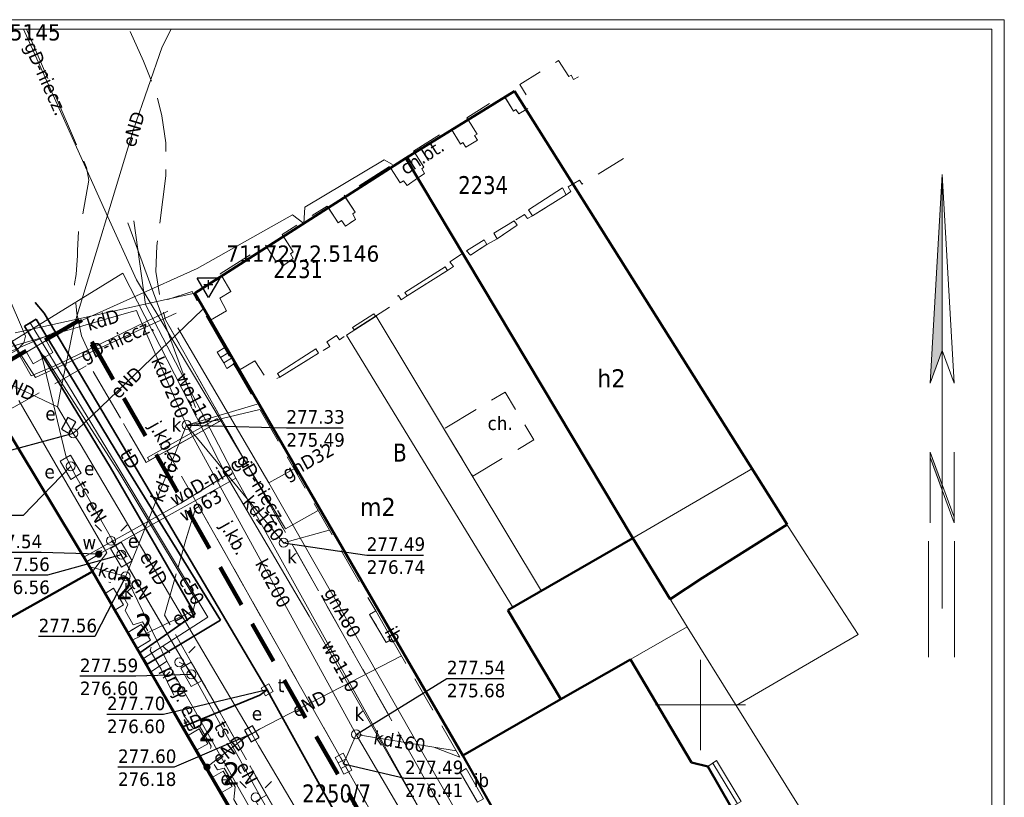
# Model space of a CAD drawing. Header units: metres. Extents: x 7555073 to 7555217, y 5506384 to 5506588.
# Tile 32 of 32: x 7555162 to 7555217, y 5506545 to 5506588. Entities that reach past the tile are written whole.
import ezdxf
from ezdxf.enums import TextEntityAlignment as Align

# ---------------------------------------------------------------- set-up
doc = ezdxf.new("R2010")
doc.units = ezdxf.units.M
doc.header["$LTSCALE"] = 2
doc.header["$MEASUREMENT"] = 0
for name, pattern in [('1.0_0.5', [1.5, 1, -0.5]), ('1.5_0.5', [2, 1.5, -0.5]), ('219-500', [0]), ('4', [1.8, 1.2, -0.6])]:
    doc.linetypes.add(name, pattern=pattern)
doc.layers.get('0').update_dxf_attribs({"color": 2, "linetype": 'CONTINUOUS', "lineweight": 5})
for name, color, linetype in [('210-oznaczenie konturu użytku gruntowego', 7, 'CONTINUOUS'), ('211-numer działki ewidencyjnej', 7, 'CONTINUOUS'), ('218-kontur użytku gruntowego', 7, 'CONTINUOUS'), ('219-działka ewidencyjna', 7, 'CONTINUOUS'), ('310-podpora', 7, 'CONTINUOUS'), ('312-budynek ewidencyjny', 7, 'CONTINUOUS'), ('312-oznaczenie budynku ewidencyjnego-Atr117', 7, 'CONTINUOUS'), ('320-blok - kondygnacja nadziemna', 7, 'CONTINUOUS'), ('352-schody', 7, 'CONTINUOUS'), ('chodnik', 7, 'CONTINUOUS'), ('chodnik-Atr17', 7, 'CONTINUOUS'), ('elektroenergetyczne urządzenie techniczne', 7, 'CONTINUOUS'), ('elektroenergetyczne urządzenie techniczne-Atr17', 7, 'CONTINUOUS'), ('inna budowla', 7, 'CONTINUOUS'), ('inna budowla-Atr17', 7, 'CONTINUOUS'), ('inny rodzaj bloku', 7, 'CONTINUOUS'), ('inny rodzaj bloku-Atr25', 7, 'CONTINUOUS'), ('jezdnia', 7, 'CONTINUOUS'), ('jezdnia-Atr17', 7, 'CONTINUOUS'), ('komora podziemna', 7, 'CONTINUOUS'), ('kratka ściekowa', 7, 'CONTINUOUS'), ('latarnia', 7, 'CONTINUOUS'), ('Obszar opracowania', 7, 'CONTINUOUS'), ('obszar utwardzony', 7, 'CONTINUOUS'), ('obudowa ochronna przewodu', 7, 'CONTINUOUS'), ('Prezentacja użytków', 7, 'CONTINUOUS'), ('przewód ciepłowniczy', 7, 'CONTINUOUS'), ('przewód ciepłowniczy-Atr1', 7, 'CONTINUOUS'), ('przewód elektroenergetyczny podziemny', 7, 'CONTINUOUS'), ('przewód elektroenergetyczny podziemny - ob. projektowany', 7, 'CONTINUOUS'), ('przewód elektroenergetyczny podziemny - ob. projektowany-Atr1', 7, 'CONTINUOUS'), ('przewód elektroenergetyczny podziemny-Atr1', 7, 'CONTINUOUS'), ('przewód gazowy', 7, 'CONTINUOUS'), ('przewód gazowy-Atr1', 7, 'CONTINUOUS'), ('przewód kanalizacyjny', 7, 'CONTINUOUS'), ('przewód kanalizacyjny-Atr1', 7, 'CONTINUOUS'), ('przewód telekomunikacyjny podziemny', 7, 'CONTINUOUS'), ('przewód telekomunikacyjny podziemny-Atr1', 7, 'CONTINUOUS'), ('przewód wodociągowy', 7, 'CONTINUOUS'), ('przewód wodociągowy-Atr1', 7, 'CONTINUOUS'), ('Ramki i opis wydruku', 7, 'CONTINUOUS'), ('rzedna', 7, 'CONTINUOUS'), ('rzedna-Atr2', 7, 'CONTINUOUS'), ('rzedna-Atr3', 7, 'CONTINUOUS'), ('Szczegółowa osnowa geodezyjna wysokościowa', 7, 'CONTINUOUS'), ('Szczegółowa osnowa geodezyjna wysokościowa-Atr103', 7, 'CONTINUOUS'), ('Wstawianie ramki sekcyjnej z opisem', 7, 'CONTINUOUS'), ('właz do komory lub kanału - kwadratowy', 7, 'CONTINUOUS'), ('właz do komory lub kanału - kwadratowy-Atr17', 7, 'CONTINUOUS'), ('właz do komory lub kanału - okrągły', 7, 'CONTINUOUS'), ('właz do komory lub kanału - okrągły-Atr17', 7, 'CONTINUOUS'), ('właz do komory lub kanału - prostokątny', 7, 'CONTINUOUS'), ('właz do komory lub kanału - prostokątny-Atr17', 7, 'CONTINUOUS'), ('zasuwa lub zawór', 7, 'CONTINUOUS'), ('zasuwa lub zawór-Atr17', 7, 'CONTINUOUS'), ('Znak północy', 7, 'CONTINUOUS')]:
    doc.layers.add(name, color=color, linetype=linetype)
doc.styles.get("Standard").update_dxf_attribs({"font": 'verdana.ttf', "width": 0.75})

# ---------------------------------------------------------------- blocks, each defined once
blk = doc.blocks.new('SM01')
at = {"color": 0, "linetype": 'Continuous', "lineweight": 13}
for p, q in [((-0.53, 0.531), (-0.883, 0.884)), ((0.531, 0.531), (0.884, 0.884)), ((-0.53, -0.53), (-0.883, -0.883)), ((0.531, -0.53), (0.884, -0.883))]:
    blk.add_line(p, q, dxfattribs=at)
blk.add_circle((0, 0), 0.25, dxfattribs=at)
blk = doc.blocks.new('PW01')
at = {"linetype": 'Continuous', "lineweight": 13}
h = blk.add_hatch(color=0, dxfattribs=at)
edge = h.paths.add_edge_path()
edge.add_arc((0, 0), 0.045, 0, 360)
blk = doc.blocks.new('US05')
at = {"color": 0, "linetype": 'Continuous', "lineweight": 13}
for p, q in [((-0.525, -0.25), (-0.525, 0.25)), ((-0.525, 0.25), (-0.175, 0.25)), ((-0.175, -0.25), (-0.175, 0.25)), ((-0.175, 0.25), (0.175, 0.25)), ((0.175, -0.25), (0.175, 0.25)), ((0.175, 0.25), (0.525, 0.25)), ((0.525, -0.25), (0.525, 0.25)), ((-0.525, -0.25), (-0.175, -0.25)), ((-0.175, -0.25), (0.175, -0.25)), ((0.175, -0.25), (0.525, -0.25))]:
    blk.add_line(p, q, dxfattribs=at)
blk = doc.blocks.new('US22')
at = {"color": 0, "linetype": 'Continuous', "lineweight": 13}
blk.add_circle((0, 0), 0.25, dxfattribs=at)
blk = doc.blocks.new('SUPWP')
at = {"color": 0, "linetype": 'Continuous'}
blk.add_lwpolyline([(-0.375, -0.25), (0.375, -0.25), (0.375, 0.25), (-0.375, 0.25)], close=True, dxfattribs=at)
blk = doc.blocks.new('US22A')
at = {"color": 0, "linetype": 'Continuous', "lineweight": 0}
blk.add_lwpolyline([(-0.25, -0.25), (0.25, -0.25), (0.25, 0.25), (-0.25, 0.25)], close=True, dxfattribs=at)
blk = doc.blocks.new('US25')
at = {"linetype": 'Continuous', "lineweight": 0}
h = blk.add_hatch(color=0, dxfattribs=at)
edge = h.paths.add_edge_path()
edge.add_arc((0, 0), 0.2, 0, 360)
blk = doc.blocks.new('OSSH')
at = {"color": 0}
for p, q in [((0, -0.721), (-0.624, 0.362)), ((0.626, 0.362), (-0.624, 0.362)), ((-0.25, 0), (0.25, 0)), ((0.626, 0.362), (0, -0.721)), ((0, -0.25), (0, 0.25))]:
    blk.add_line(p, q, dxfattribs=at)
blk = doc.blocks.new('W_POL')
at = {"color": 0, "linetype": 'Continuous', "lineweight": 0}
for p, q in [((0, 13.393), (-0.67, 1.818)), ((0, 13.393), (0, -3.92)), ((0, 13.393), (0.668, 1.818)), ((-0.67, 1.818), (0, 3.636)), ((0.668, 1.818), (0, 3.636)), ((-0.67, -2.007), (-0.67, -5.929)), ((-0.67, -2.007), (0.669, -5.621)), ((0.669, -2.007), (0.669, -5.929)), ((-0.67, -2.314), (0.67, -5.929)), ((0, -3.92), (0, -4.59)), ((0, -4.59), (0, -10.676)), ((-0.755, -6.94), (-0.755, -13.393)), ((0.671, -6.94), (0.671, -13.393))]:
    blk.add_line(p, q, dxfattribs=at)
at = {"color": 0, "linetype": 'Continuous', "lineweight": 0, "extrusion": (0, 0, -1)}
for points in [[(0, 13.393), (0, 3.636), (0.67, 1.818)], [(0, -3.814), (0, -4.122), (0.67, -2.007), (0.67, -2.314)]]:
    blk.add_solid(points, dxfattribs=at)

msp = doc.modelspace()

# ---------------------------------------------------------------- linework, layer by layer
at = {"layer": '218-kontur użytku gruntowego', "color": 7, "linetype": 'Continuous', "lineweight": 18, "flags": 128}
for points in [[(7555189.68, 5506584.06), (7555183.63, 5506580.34)], [(7555202.88, 5506563.13), (7555189.68, 5506584.06)], [(7555183.63, 5506580.34), (7555171.93, 5506572.85)], [(7555171.93, 5506572.85), (7555161.96, 5506570.65)], [(7555171.93, 5506572.85), (7555174.45, 5506568.51)], [(7555174.45, 5506568.51), (7555171.93, 5506572.85)], [(7555174.45, 5506568.51), (7555186.8, 5506547.19)], [(7555186.8, 5506547.19), (7555174.45, 5506568.51)], [(7555167.04, 5506558.45), (7555162.16, 5506566.9)], [(7555162.16, 5506566.9), (7555167.04, 5506558.45)], [(7555196.24, 5506559.25), (7555202.88, 5506563.13)], [(7555199.26, 5506554.34), (7555196.24, 5506559.25)], [(7555166.25, 5506557.4), (7555167.04, 5506558.45)], [(7555167.04, 5506558.45), (7555166.25, 5506557.4)], [(7555166.25, 5506557.4), (7555149.49, 5506548.02)], [(7555149.49, 5506548.02), (7555166.25, 5506557.4)], [(7555181.82, 5506530.8), (7555166.25, 5506557.4)], [(7555166.25, 5506557.4), (7555181.82, 5506530.8)], [(7555201.97, 5506549.98), (7555199.26, 5506554.34)], [(7555210.24, 5506536.7), (7555201.97, 5506549.98)], [(7555186.8, 5506547.19), (7555196.85, 5506529.43)], [(7555196.85, 5506529.43), (7555186.8, 5506547.19)]]:
    msp.add_lwpolyline(points, dxfattribs=at)
at = {"layer": '219-działka ewidencyjna', "color": 7, "linetype": '219-500', "lineweight": 18, "flags": 128}
for points in [[(7555189.68, 5506584.06), (7555183.63, 5506580.34)], [(7555189.68, 5506584.06), (7555202.88, 5506563.13)], [(7555183.63, 5506580.34), (7555171.93, 5506572.85)], [(7555183.63, 5506580.34), (7555196.24, 5506559.25)], [(7555171.93, 5506572.85), (7555161.96, 5506570.65)], [(7555171.93, 5506572.85), (7555174.45, 5506568.51)], [(7555174.45, 5506568.51), (7555186.8, 5506547.19)], [(7555162.16, 5506566.9), (7555167.04, 5506558.45)], [(7555202.88, 5506563.13), (7555203.43, 5506562.12)], [(7555203.43, 5506562.12), (7555205.87, 5506558.35)], [(7555196.24, 5506559.25), (7555199.26, 5506554.34)], [(7555166.25, 5506557.4), (7555167.04, 5506558.45)], [(7555208.75, 5506553.91), (7555205.87, 5506558.35)], [(7555166.25, 5506557.4), (7555149.49, 5506548.02)], [(7555166.25, 5506557.4), (7555181.82, 5506530.8)], [(7555199.26, 5506554.34), (7555186.8, 5506547.19)], [(7555199.26, 5506554.34), (7555201.97, 5506549.98)], [(7555208.75, 5506553.91), (7555201.97, 5506549.98)], [(7555201.97, 5506549.98), (7555210.24, 5506536.7)], [(7555186.8, 5506547.19), (7555196.85, 5506529.43)]]:
    msp.add_lwpolyline(points, dxfattribs=at)
at = {"layer": '310-podpora', "color": 7, "linetype": 'Continuous', "lineweight": 18, "flags": 128}
for points in [[(7555190.32, 5506583.05), (7555189.91, 5506582.8), (7555189.75, 5506583.04), (7555189.62, 5506582.96), (7555189.14, 5506583.73), (7555189.68, 5506584.06)], [(7555186.2, 5506581.92), (7555187.1, 5506582.47), (7555187.59, 5506581.68), (7555187.45, 5506581.61), (7555187.61, 5506581.35), (7555186.97, 5506580.96), (7555186.8, 5506581.21), (7555186.67, 5506581.13)], [(7555184.13, 5506580.65), (7555184.63, 5506579.84), (7555184.53, 5506579.76), (7555184.67, 5506579.5), (7555184.28, 5506579.23), (7555183.63, 5506580.34)], [(7555183.63, 5506580.34), (7555184.29, 5506579.23), (7555183.71, 5506578.83), (7555183.51, 5506579.09), (7555183.33, 5506578.97), (7555182.79, 5506579.8)], [(7555180.27, 5506578.19), (7555180.83, 5506577.34), (7555180.69, 5506577.26), (7555180.84, 5506576.94), (7555180.29, 5506576.58), (7555180.06, 5506576.88), (7555179.88, 5506576.76), (7555179.34, 5506577.59)], [(7555176.84, 5506576), (7555177.39, 5506575.15), (7555177.24, 5506575.04), (7555177.39, 5506574.77), (7555176.8, 5506574.36), (7555176.6, 5506574.69), (7555176.44, 5506574.59), (7555175.92, 5506575.4)], [(7555173.42, 5506573.8), (7555173.93, 5506572.95), (7555173.31, 5506572.57), (7555173.68, 5506571.88), (7555172.8, 5506571.36), (7555171.93, 5506572.85)]]:
    msp.add_lwpolyline(points, close=True, dxfattribs=at)
at = {"layer": '312-budynek ewidencyjny', "color": 7, "linetype": 'Continuous', "lineweight": 50, "flags": 128}
for points in [[(7555183.63, 5506580.34), (7555189.68, 5506584.06)], [(7555189.68, 5506584.06), (7555204.8, 5506560.01)], [(7555171.93, 5506572.85), (7555183.63, 5506580.34)], [(7555196.24, 5506559.25), (7555183.63, 5506580.34)], [(7555183.63, 5506580.34), (7555196.24, 5506559.25)], [(7555174.45, 5506568.51), (7555171.93, 5506572.85)], [(7555159.2, 5506569.08), (7555166.25, 5506557.4)], [(7555186.8, 5506547.19), (7555174.45, 5506568.51)], [(7555204.8, 5506560.01), (7555200.11, 5506557.05)], [(7555196.24, 5506559.25), (7555189.31, 5506555.27)], [(7555198.32, 5506555.87), (7555196.24, 5506559.25)], [(7555152.81, 5506549.88), (7555166.25, 5506557.4)], [(7555166.25, 5506557.4), (7555152.81, 5506549.88)], [(7555166.25, 5506557.4), (7555181.57, 5506530.89)], [(7555200.11, 5506557.05), (7555198.32, 5506555.87)], [(7555189.31, 5506555.27), (7555192.25, 5506550.32)], [(7555192.25, 5506550.32), (7555196.11, 5506552.53)], [(7555196.11, 5506552.53), (7555199.49, 5506546.8)], [(7555192.25, 5506550.32), (7555186.8, 5506547.19)], [(7555186.8, 5506547.19), (7555192.25, 5506550.32)], [(7555196.76, 5506529.58), (7555186.8, 5506547.19)], [(7555199.49, 5506546.8), (7555200.4, 5506546.58)], [(7555200.4, 5506546.58), (7555201.69, 5506544.32)]]:
    msp.add_lwpolyline(points, dxfattribs=at)
at = {"layer": '320-blok - kondygnacja nadziemna', "color": 7, "linetype": 'Continuous', "lineweight": 18, "flags": 128}
msp.add_lwpolyline([(7555189.59, 5506555.4), (7555180.34, 5506570.52), (7555182, 5506571.58), (7555191.17, 5506556.31)], close=True, dxfattribs=at)
at = {"layer": '352-schody', "color": 7, "linetype": 'Continuous', "lineweight": 18, "flags": 128}
for points in [[(7555190.44, 5506577.48), (7555192.34, 5506578.7), (7555192.54, 5506578.31), (7555190.67, 5506577.14)], [(7555190.44, 5506577.48), (7555192.34, 5506578.7), (7555192.54, 5506578.31), (7555190.67, 5506577.14)], [(7555188.52, 5506576.18), (7555189.66, 5506576.86), (7555189.81, 5506576.62), (7555188.7, 5506575.87)], [(7555188.52, 5506576.18), (7555189.66, 5506576.86), (7555189.81, 5506576.62), (7555188.7, 5506575.87)], [(7555187, 5506575.2), (7555187.99, 5506575.82), (7555188.14, 5506575.55), (7555187.22, 5506574.96)], [(7555187, 5506575.2), (7555187.99, 5506575.82), (7555188.14, 5506575.55), (7555187.22, 5506574.96)], [(7555183.59, 5506572.89), (7555185.83, 5506574.32), (7555185.96, 5506574.12), (7555183.71, 5506572.7)], [(7555183.59, 5506572.89), (7555185.83, 5506574.32), (7555185.96, 5506574.12), (7555183.71, 5506572.7)], [(7555180.68, 5506570.95), (7555181.86, 5506571.7), (7555181.95, 5506571.57), (7555180.77, 5506570.81)], [(7555180.68, 5506570.95), (7555181.86, 5506571.7), (7555181.95, 5506571.57), (7555180.77, 5506570.81)], [(7555176.51, 5506568.4), (7555176.64, 5506568.19), (7555178.8, 5506569.52), (7555178.65, 5506569.77)], [(7555176.51, 5506568.4), (7555176.64, 5506568.19), (7555178.8, 5506569.52), (7555178.65, 5506569.77)], [(7555201.69, 5506544.32), (7555202.26, 5506544.64), (7555200.89, 5506546.91), (7555200.4, 5506546.58)], [(7555201.69, 5506544.32), (7555202.26, 5506544.64), (7555200.89, 5506546.91), (7555200.4, 5506546.58)]]:
    msp.add_lwpolyline(points, close=True, dxfattribs=at)
msp.add_lwpolyline([(7555200.676, 5506546.766), (7555202.043, 5506544.518)], dxfattribs=at)
at = {"layer": 'chodnik', "color": 7, "linetype": '1.0_0.5', "lineweight": 18, "flags": 128}
for points in [[(7555193.216, 5506584.867), (7555192.94, 5506584.71), (7555192.81, 5506584.95), (7555192.68, 5506584.87), (7555192.11, 5506585.76), (7555189.96, 5506584.43), (7555190.53, 5506583.55), (7555190.41, 5506583.45), (7555190.56, 5506583.19), (7555189.91, 5506582.8), (7555189.75, 5506583.04), (7555189.62, 5506582.96), (7555189.06, 5506583.86), (7555187.03, 5506582.59), (7555187.59, 5506581.68), (7555187.45, 5506581.61), (7555187.61, 5506581.35), (7555186.97, 5506580.96), (7555186.8, 5506581.21), (7555186.67, 5506581.13), (7555186.13, 5506582.03), (7555184.07, 5506580.74), (7555184.63, 5506579.84), (7555184.53, 5506579.76), (7555184.67, 5506579.5), (7555184.33, 5506579.26), (7555184.28, 5506579.23), (7555183.71, 5506578.83), (7555183.51, 5506579.09), (7555183.33, 5506578.97), (7555182.73, 5506579.89), (7555180.21, 5506578.29)], [(7555180.21, 5506578.29), (7555180.83, 5506577.34), (7555180.69, 5506577.26), (7555180.84, 5506576.94), (7555180.29, 5506576.58), (7555180.06, 5506576.88), (7555179.88, 5506576.76), (7555179.27, 5506577.69), (7555176.77, 5506576.11), (7555177.39, 5506575.15), (7555177.24, 5506575.04), (7555177.39, 5506574.77), (7555176.8, 5506574.36), (7555176.72, 5506574.49), (7555176.6, 5506574.69), (7555176.44, 5506574.59), (7555175.84, 5506575.52), (7555173.34, 5506573.93), (7555173.93, 5506572.95), (7555173.31, 5506572.57), (7555173.68, 5506571.88), (7555172.71, 5506571.31), (7555174.31, 5506568.54), (7555175.26, 5506569.1), (7555176.04, 5506567.88), (7555176.64, 5506568.19), (7555179.42, 5506569.9), (7555179.25, 5506570.16), (7555179.79, 5506570.51), (7555179.95, 5506570.27), (7555180.77, 5506570.81), (7555181.95, 5506571.57), (7555182.8, 5506572.11), (7555182.64, 5506572.36), (7555183.23, 5506572.73), (7555183.38, 5506572.49), (7555183.71, 5506572.7), (7555185.96, 5506574.12), (7555186.28, 5506574.33), (7555186.09, 5506574.59), (7555187, 5506575.2), (7555187.22, 5506574.96), (7555188.14, 5506575.55), (7555188.7, 5506575.87), (7555189.81, 5506576.62), (7555189.66, 5506576.86), (7555190.22, 5506577.22), (7555190.39, 5506577), (7555190.67, 5506577.14), (7555192.54, 5506578.31), (7555192.8, 5506578.49), (7555192.65, 5506578.75), (7555193.28, 5506579.12), (7555193.43, 5506578.91), (7555195.717, 5506580.327)]]:
    msp.add_lwpolyline(points, dxfattribs=at)
for points in [[(7555196.65, 5506529.52), (7555187.95, 5506544.8), (7555187.62, 5506544.61), (7555186.66, 5506546.28), (7555186.99, 5506546.47), (7555186.54, 5506547.27), (7555182.87, 5506553.66), (7555182.54, 5506553.47), (7555181.63, 5506555.03), (7555181.97, 5506555.22), (7555175.05, 5506567.26), (7555174.31, 5506568.54), (7555172.71, 5506571.31), (7555171.77, 5506572.94), (7555170.31, 5506572.47), (7555170.03, 5506572.37), (7555170.3, 5506571.38), (7555173.43, 5506565.82), (7555184.3, 5506546.58), (7555191.07, 5506534.59), (7555193.68, 5506529.98), (7555194.45, 5506528.87), (7555195.65, 5506528.12), (7555196.61, 5506527.94), (7555197.58, 5506528.11)], [(7555188.19, 5506532.04), (7555186.61, 5506526.48), (7555186.66, 5506526.3), (7555186.51, 5506526.19), (7555185.4, 5506528.16), (7555184.84, 5506529.16), (7555183.07, 5506532.3), (7555181.4, 5506535.24), (7555180.79, 5506536.32), (7555180.21, 5506537.38), (7555178.19, 5506540.96), (7555176.58, 5506543.84), (7555174.99, 5506546.6), (7555173.33, 5506549.57), (7555171.72, 5506552.38), (7555170.24, 5506554.99), (7555171.43, 5506559.16), (7555171.96, 5506560.9), (7555172.15, 5506561.01), (7555170.39, 5506564.11), (7555170.19, 5506564.01), (7555169.22, 5506563.46), (7555166.06, 5506568.91), (7555161.88, 5506566.53), (7555161.01, 5506566.08), (7555166.25, 5506557.4), (7555166.95, 5506556.19), (7555167.42, 5506556.49), (7555167.97, 5506555.55), (7555167.49, 5506555.26), (7555168.2, 5506554.03), (7555168.95, 5506554.46), (7555169.47, 5506553.59), (7555168.71, 5506553.14), (7555171.52, 5506548.29), (7555172.16, 5506548.67), (7555172.64, 5506547.84), (7555171.99, 5506547.47), (7555172.86, 5506545.96), (7555173.5, 5506546.33), (7555174, 5506545.47), (7555173.36, 5506545.1), (7555181.57, 5506530.89), (7555181.44, 5506530.81), (7555187.45, 5506520.54), (7555188.83, 5506521.58), (7555189.9, 5506523.03), (7555190.05, 5506523.27), (7555190.56, 5506524.68), (7555190.73, 5506526.01), (7555190.5, 5506528.07), (7555189.84, 5506529.58), (7555188.85, 5506531.31), (7555188.9, 5506531.34), (7555188.42, 5506532.19)], [(7555185.75, 5506565.33), (7555187.35, 5506562.69), (7555190.74, 5506564.72), (7555189.15, 5506567.36)]]:
    msp.add_lwpolyline(points, close=True, dxfattribs=at)
at = {"layer": 'inna budowla', "color": 7, "linetype": 'Continuous', "lineweight": 18, "flags": 128}
for points in [[(7555182.87, 5506553.66), (7555181.97, 5506555.22), (7555181.63, 5506555.03), (7555182.54, 5506553.47)], [(7555187.95, 5506544.8), (7555186.99, 5506546.47), (7555186.66, 5506546.28), (7555187.62, 5506544.61)]]:
    msp.add_lwpolyline(points, close=True, dxfattribs=at)
at = {"layer": 'inny rodzaj bloku', "color": 7, "linetype": 'Continuous', "lineweight": 18, "flags": 128}
for points in [[(7555167.42, 5506556.49), (7555167.97, 5506555.55), (7555167.49, 5506555.26), (7555166.95, 5506556.19)], [(7555168.95, 5506554.46), (7555169.47, 5506553.59), (7555168.71, 5506553.14), (7555168.2, 5506554.03)], [(7555172.16, 5506548.67), (7555172.64, 5506547.84), (7555171.99, 5506547.47), (7555171.52, 5506548.29)], [(7555173.5, 5506546.33), (7555174, 5506545.47), (7555173.36, 5506545.1), (7555172.86, 5506545.96)]]:
    msp.add_lwpolyline(points, close=True, dxfattribs=at)
at = {"layer": 'jezdnia', "color": 7, "linetype": '1.5_0.5', "lineweight": 18, "flags": 128}
for points in [[(7555162.574, 5506587.51), (7555165.91, 5506579.83), (7555166.05, 5506579.12), (7555165.62, 5506576.79), (7555165.47, 5506576.32), (7555165.41, 5506575.23), (7555165.42, 5506574.94), (7555165.33, 5506573.89), (7555165.25, 5506573.37), (7555165.29, 5506572.52), (7555165.37, 5506571.73), (7555165.64, 5506570.48), (7555166.16, 5506569.32), (7555166.06, 5506568.91), (7555169.22, 5506563.46), (7555170.19, 5506564.01), (7555170.39, 5506564.11), (7555170.58, 5506564.21), (7555173.27, 5506565.73)], [(7555173.27, 5506565.73), (7555173.43, 5506565.82), (7555170.3, 5506571.38), (7555170.03, 5506572.37), (7555169.76, 5506574.05), (7555169.81, 5506575.48), (7555170.32, 5506579.37), (7555170.31, 5506581.19), (7555170.1, 5506582.69), (7555169.82, 5506583.85), (7555169.07, 5506585.72), (7555168.266, 5506587.51)], [(7555216.16, 5506537.895), (7555211.57, 5506535.46), (7555200.36, 5506529.53), (7555198.67, 5506528.64), (7555197.58, 5506528.11), (7555196.61, 5506527.94), (7555195.65, 5506528.12), (7555194.45, 5506528.87), (7555193.68, 5506529.98), (7555191.07, 5506534.59), (7555184.3, 5506546.58), (7555173.43, 5506565.82), (7555173.27, 5506565.73), (7555170.58, 5506564.21), (7555170.39, 5506564.11), (7555172.15, 5506561.01), (7555188.42, 5506532.19), (7555188.9, 5506531.34), (7555188.85, 5506531.31), (7555189.84, 5506529.58), (7555190.5, 5506528.07), (7555190.73, 5506526.01), (7555190.56, 5506524.68), (7555190.05, 5506523.27), (7555189.9, 5506523.03), (7555188.83, 5506521.58), (7555187.45, 5506520.54), (7555187.6, 5506520.31), (7555189.34, 5506517.35), (7555189.57, 5506516.96), (7555192.07, 5506518.32), (7555192.37, 5506518.5), (7555192.7, 5506518.67), (7555193.77, 5506519.09), (7555195.39, 5506519.25), (7555196.77, 5506518.98), (7555197.91, 5506518.38), (7555199.05, 5506517.33), (7555199.51, 5506516.63), (7555202.43, 5506511.81), (7555205.22, 5506507.19), (7555209.02, 5506500.93), (7555209.61, 5506500.12), (7555210.97, 5506498.72), (7555212.51, 5506497.62), (7555214.3, 5506496.58), (7555215.99, 5506495.86), (7555216.16, 5506495.812)]]:
    msp.add_lwpolyline(points, dxfattribs=at)
at = {"layer": 'komora podziemna', "color": 1, "linetype": 'Continuous', "lineweight": 18, "flags": 128}
msp.add_lwpolyline([(7555164.05, 5506569.57), (7555162.96, 5506568.93), (7555162.58, 5506569.58), (7555163.67, 5506570.22)], close=True, dxfattribs=at)
at = {"layer": 'komora podziemna', "color": 34, "linetype": 'Continuous', "lineweight": 18, "flags": 128}
msp.add_lwpolyline([(7555169.29, 5506563.74), (7555173.16, 5506565.9), (7555173.26, 5506565.72), (7555169.39, 5506563.56)], close=True, dxfattribs=at)
at = {"layer": 'komora podziemna', "color": 7, "linetype": 'Continuous', "lineweight": 18, "flags": 128}
for points in [[(7555164.45, 5506563.53), (7555165.03, 5506563.87), (7555165.62, 5506562.86), (7555165.04, 5506562.52)], [(7555167.24, 5506558.68), (7555167.83, 5506559.03), (7555168.44, 5506558), (7555167.85, 5506557.65)], [(7555171.15, 5506552.05), (7555171.72, 5506552.37), (7555172.3, 5506551.34), (7555171.73, 5506551.02)], [(7555175.32, 5506544.66), (7555175.91, 5506544.99), (7555176.49, 5506543.96), (7555175.9, 5506543.63)]]:
    msp.add_lwpolyline(points, close=True, dxfattribs=at)
at = {"layer": 'Obszar opracowania', "color": 132, "linetype": '4', "lineweight": 200, "flags": 128}
msp.add_lwpolyline([(7555104.38, 5506536.04), (7555165.53, 5506571.36), (7555193.87, 5506521.52), (7555132.86, 5506485.46), (7555111.22, 5506511.66), (7555100.61, 5506534.05)], close=True, dxfattribs=at)
at = {"layer": 'obszar utwardzony', "color": 7, "linetype": '1.5_0.5', "lineweight": 18, "flags": 128}
msp.add_lwpolyline([(7555172.15, 5506561.01), (7555171.96, 5506560.9), (7555171.43, 5506559.16), (7555170.24, 5506554.99), (7555171.72, 5506552.38), (7555173.33, 5506549.57), (7555174.99, 5506546.6), (7555176.58, 5506543.84), (7555178.19, 5506540.96), (7555180.21, 5506537.38), (7555180.79, 5506536.32), (7555181.4, 5506535.24), (7555183.07, 5506532.3), (7555184.84, 5506529.16), (7555185.4, 5506528.16), (7555186.51, 5506526.19), (7555186.66, 5506526.3), (7555186.61, 5506526.48), (7555188.19, 5506532.04), (7555188.42, 5506532.19)], close=True, dxfattribs=at)
at = {"layer": 'obudowa ochronna przewodu', "color": 0, "lineweight": 35}
for p, q in [((7555163.11, 5506571.405), (7555162.79, 5506571.21)), ((7555163.11, 5506571.405), (7555167.881, 5506563.564)), ((7555162.47, 5506571.015), (7555162.79, 5506571.21)), ((7555162.47, 5506571.015), (7555167.239, 5506563.176)), ((7555167.239, 5506563.176), (7555171.942, 5506555.045)), ((7555167.881, 5506563.564), (7555173.358, 5506554.715)), ((7555171.942, 5506555.045), (7555168.877, 5506552.895)), ((7555173.358, 5506554.715), (7555169.283, 5506552.265)), ((7555168.877, 5506552.895), (7555169.08, 5506552.58)), ((7555169.283, 5506552.265), (7555169.08, 5506552.58))]:
    msp.add_line(p, q, dxfattribs=at)
at = {"layer": 'obudowa ochronna przewodu', "color": 7, "linetype": 'Continuous', "lineweight": 35, "flags": 128}
for points in [[(7555163.06, 5506572.33), (7555163.56, 5506571.75), (7555168.18, 5506563.93), (7555175.69, 5506551.27), (7555175.94, 5506550.84)], [(7555171.29, 5506548.8), (7555175.53, 5506550.55), (7555175.94, 5506550.84)], [(7555175.94, 5506550.84), (7555176.18, 5506550.4), (7555179.91, 5506543.68), (7555185.51, 5506533.67), (7555185.94, 5506533.05)]]:
    msp.add_lwpolyline(points, dxfattribs=at)
at = {"layer": 'Prezentacja użytków', "color": 7, "linetype": 'Continuous', "lineweight": 18, "flags": 128}
for points in [[(7555074.05, 5506384.04), (7555074.05, 5506587.51), (7555216.16, 5506587.51)], [(7555216.16, 5506587.51), (7555216.16, 5506429.04)]]:
    msp.add_lwpolyline(points, dxfattribs=at)
at = {"layer": 'przewód ciepłowniczy', "color": 7, "linetype": 'Continuous', "lineweight": 18, "flags": 128}
msp.add_lwpolyline([(7555162.79, 5506571.21), (7555167.56, 5506563.37), (7555172.65, 5506554.88), (7555169.08, 5506552.58)], dxfattribs=at)
at = {"layer": 'przewód elektroenergetyczny podziemny', "color": 7, "linetype": 'Continuous', "lineweight": 18, "flags": 128}
for points in [[(7555164.3, 5506566.55), (7555164.43, 5506567.23), (7555165.21, 5506571.02), (7555168.52, 5506581.93), (7555170.12, 5506586.53), (7555170.607, 5506587.51)], [(7555182.9, 5506580), (7555182.43, 5506580.26), (7555178.04, 5506577.62), (7555177.97, 5506576.72), (7555177.35, 5506577.2), (7555172.06, 5506574.23), (7555164.99, 5506571.05), (7555159.46, 5506568.65)], [(7555159.77, 5506568.14), (7555160.7, 5506568.95), (7555162.07, 5506569.71), (7555162.43, 5506570.09), (7555162.53, 5506570.46), (7555161.46, 5506572.97), (7555161.13, 5506573.19), (7555161.07, 5506573.5), (7555160.64, 5506573.32)], [(7555165.77, 5506565.62), (7555172.35, 5506571.94)], [(7555168.45, 5506553.59), (7555171.83, 5506555.23), (7555171.99, 5506555.84), (7555167.79, 5506562.81), (7555165.1, 5506566.99), (7555163.62, 5506569.31), (7555163.34, 5506569.55)], [(7555163.46, 5506569.29), (7555163.34, 5506569.55)], [(7555167.84, 5506558.34), (7555167.53, 5506558.85), (7555165.32, 5506562.69), (7555165.04, 5506563.25), (7555164.78, 5506563.75), (7555163.46, 5506569.29)], [(7555159.77, 5506568.14), (7555160.57, 5506568.3), (7555161.26, 5506567.98), (7555164.3, 5506566.55)], [(7555164.3, 5506566.55), (7555164.92, 5506565.51), (7555164.3, 5506566.55), (7555164.92, 5506565.51), (7555165.18, 5506565.07)], [(7555165.77, 5506565.62), (7555165.18, 5506565.07)], [(7555165.18, 5506565.07), (7555165.56, 5506564.5), (7555174.71, 5506549.05), (7555175.09, 5506548.4)], [(7555167.84, 5506558.34), (7555167.56, 5506558.81), (7555167.28, 5506559.11)], [(7555171.42, 5506552.2), (7555167.84, 5506558.34)], [(7555183.4, 5506552.73), (7555175.52, 5506548.65), (7555175.09, 5506548.4)], [(7555171.06, 5506552.37), (7555171.42, 5506552.2)], [(7555171.73, 5506551.7), (7555171.42, 5506552.2)], [(7555171.42, 5506552.2), (7555171.73, 5506551.7)], [(7555175.61, 5506544.82), (7555172.08, 5506551.22), (7555171.73, 5506551.7)], [(7555172.6, 5506546.55), (7555174.66, 5506548.15), (7555175.09, 5506548.4)], [(7555175.09, 5506548.4), (7555175.46, 5506547.75), (7555182.35, 5506536.11), (7555182.73, 5506535.46), (7555183.1, 5506534.8), (7555188.55, 5506525.06), (7555191.57, 5506522.43), (7555192.14, 5506521.43)]]:
    msp.add_lwpolyline(points, dxfattribs=at)
at = {"layer": 'przewód elektroenergetyczny podziemny - ob. projektowany', "color": 7, "linetype": '1.5_0.5', "lineweight": 18, "flags": 128}
msp.add_lwpolyline([(7555168.1, 5506522.48), (7555169.48, 5506523.31), (7555170.31, 5506523.82), (7555171.57, 5506524.54), (7555172.67, 5506525.2), (7555175.29, 5506526.71), (7555176.36, 5506527.35), (7555177.49, 5506528.03), (7555178.36, 5506528.52), (7555179.4, 5506529.12), (7555180.2, 5506529.61), (7555181.85, 5506530.41), (7555181.97, 5506531.15), (7555181.38, 5506532.2), (7555180.55, 5506533.4), (7555180.1, 5506534.25), (7555179.17, 5506536.04), (7555178.53, 5506537.11), (7555177.35, 5506538.94), (7555176.87, 5506539.77), (7555175.9, 5506541.49), (7555175.41, 5506542.35), (7555174.55, 5506544), (7555174.1, 5506544.76), (7555174.16, 5506545.45), (7555173.56, 5506546.5), (7555173.18, 5506546.4), (7555172.69, 5506547.22), (7555172.84, 5506547.71), (7555172.17, 5506548.86), (7555171.85, 5506548.67), (7555171.31, 5506549.42), (7555170.05, 5506551.99), (7555169.45, 5506553.03), (7555169.6, 5506553.65), (7555169.02, 5506554.61), (7555168.51, 5506554.45), (7555168.05, 5506555.25), (7555168.21, 5506555.58), (7555167.54, 5506556.72), (7555167.15, 5506556.82)], dxfattribs=at)
at = {"layer": 'przewód gazowy', "color": 7, "linetype": 'Continuous', "lineweight": 18, "flags": 128}
for points in [[(7555162.419, 5506587.51), (7555167.01, 5506577.29), (7555168.68, 5506573.6), (7555170.04, 5506571.35), (7555176.95, 5506559.78)], [(7555170.43, 5506571.86), (7555164.28, 5506568.88), (7555162.84, 5506568.27), (7555161.6, 5506570.44)], [(7555170.89, 5506571.74), (7555163.09, 5506568.18), (7555161.71, 5506570.3)], [(7555170.98, 5506570.93), (7555176.04, 5506562.32), (7555184.95, 5506546.68), (7555189.19, 5506539.32), (7555190.65, 5506536.78)], [(7555177.44, 5506563.1), (7555176.04, 5506562.32)], [(7555178.77, 5506560.79), (7555176.95, 5506559.78)]]:
    msp.add_lwpolyline(points, dxfattribs=at)
at = {"layer": 'przewód kanalizacyjny', "color": 7, "linetype": 'Continuous', "lineweight": 18, "flags": 128}
for points in [[(7555168.68, 5506571.9), (7555168.39, 5506571.82), (7555159.49, 5506569.25)], [(7555168.68, 5506571.9), (7555168.8, 5506571.62), (7555171.47, 5506565.53)], [(7555175.38, 5506566.69), (7555171.47, 5506565.53)], [(7555171.47, 5506565.53), (7555171.75, 5506565.5), (7555175.54, 5506566.4)], [(7555173.21, 5506565.81), (7555171.47, 5506565.53)], [(7555171.47, 5506565.53), (7555168.2, 5506557.42), (7555168.09, 5506557.14)], [(7555171.47, 5506565.53), (7555180.88, 5506548.37), (7555193.04, 5506527.65), (7555200.22, 5506525)], [(7555176.85, 5506559), (7555171.47, 5506565.53)], [(7555176.85, 5506559), (7555179.39, 5506559.7)], [(7555166.09, 5506557.67), (7555167.8, 5506557.22), (7555168.09, 5506557.14)], [(7555170.38, 5506552.43), (7555168.22, 5506556.87), (7555168.09, 5506557.14)], [(7555169.47, 5506551.82), (7555170.38, 5506552.43)], [(7555178.08, 5506536.93), (7555178.53, 5506538.02), (7555170.38, 5506552.43)], [(7555180.18, 5506546.74), (7555180.88, 5506548.37)], [(7555185.19, 5506547.66), (7555180.88, 5506548.37)], [(7555185.19, 5506547.66), (7555186.63, 5506547.11)], [(7555185.19, 5506547.66), (7555186.44, 5506547.45)]]:
    msp.add_lwpolyline(points, dxfattribs=at)
at = {"layer": 'przewód telekomunikacyjny podziemny', "color": 7, "linetype": 'Continuous', "lineweight": 18, "flags": 128}
for points in [[(7555163.06, 5506572.33), (7555163.56, 5506571.75), (7555168.18, 5506563.93), (7555175.69, 5506551.27), (7555175.94, 5506550.84), (7555176.18, 5506550.4), (7555179.91, 5506543.68), (7555185.51, 5506533.67), (7555185.94, 5506533.05)], [(7555163.46, 5506569.29), (7555164.78, 5506563.75), (7555165.32, 5506562.69), (7555167.53, 5506558.85), (7555168.14, 5506557.82), (7555171.42, 5506552.2), (7555172.08, 5506551.22), (7555175.61, 5506544.82), (7555176.2, 5506543.8), (7555180, 5506537.21), (7555180.56, 5506536.19), (7555184.86, 5506529.19), (7555185.37, 5506528.14), (7555189.21, 5506524), (7555189.78, 5506522.98), (7555192.37, 5506518.5), (7555192.92, 5506518.27), (7555195.66, 5506518.86), (7555196.83, 5506518.21), (7555195.67, 5506518.43)], [(7555171.29, 5506548.8), (7555175.53, 5506550.55), (7555175.94, 5506550.84)]]:
    msp.add_lwpolyline(points, dxfattribs=at)
at = {"layer": 'przewód wodociągowy', "color": 7, "linetype": 'Continuous', "lineweight": 18, "flags": 128}
for points in [[(7555171.97, 5506566.51), (7555168.6, 5506575.71), (7555168.2, 5506576.76)], [(7555168.54, 5506576.87), (7555169.19, 5506572.22), (7555174.2, 5506562.59)], [(7555167.93, 5506573.97), (7555159.41, 5506568.73)], [(7555192.44, 5506531.53), (7555189.07, 5506535.95), (7555183.83, 5506545.22), (7555178.28, 5506554.93), (7555173.67, 5506562.76), (7555167.93, 5506573.97)], [(7555173.67, 5506562.76), (7555171.14, 5506561.2), (7555165.77, 5506558.2)], [(7555174.2, 5506562.59), (7555166.59, 5506558.37), (7555165.92, 5506557.94)], [(7555174.2, 5506562.59), (7555189.4, 5506535.25), (7555191.82, 5506531.18), (7555196.92, 5506522.07), (7555197.05, 5506521.87)]]:
    msp.add_lwpolyline(points, dxfattribs=at)
at = {"layer": 'Ramki i opis wydruku', "color": 7, "linetype": 'Continuous', "lineweight": 13, "flags": 128}
for points in [[(7555073.36, 5506383.53), (7555216.86, 5506383.53), (7555216.86, 5506588.03), (7555073.36, 5506588.03)], [(7555216.16, 5506429.04), (7555131.16, 5506429.04), (7555131.16, 5506384.04), (7555074.05, 5506384.04), (7555074.05, 5506587.51), (7555216.16, 5506587.51)]]:
    msp.add_lwpolyline(points, close=True, dxfattribs=at)
at = {"layer": 'rzedna-Atr2', "color": 7, "flags": 128}
for points in [[(7555171.47, 5506565.53), (7555177.01, 5506565.38), (7555180.156, 5506565.38)], [(7555165.18, 5506565.07), (7555160.37, 5506563.77), (7555157.187, 5506563.77)], [(7555165.04, 5506563.25), (7555162.4, 5506560.52), (7555159.254, 5506560.52)], [(7555176.85, 5506559), (7555181.47, 5506558.32), (7555184.616, 5506558.32)], [(7555166.59, 5506558.37), (7555163.39, 5506558.47), (7555160.212, 5506558.47)], [(7555167.84, 5506558.34), (7555163.75, 5506557.2), (7555160.636, 5506557.2)], [(7555168.09, 5506557.14), (7555166.37, 5506553.8), (7555163.256, 5506553.8)], [(7555171.73, 5506551.7), (7555168.66, 5506551.59), (7555165.546, 5506551.59)], [(7555180.88, 5506548.37), (7555185.92, 5506551.47), (7555189.098, 5506551.47)], [(7555175.94, 5506550.84), (7555170.19, 5506549.48), (7555167.049, 5506549.48)], [(7555175.09, 5506548.4), (7555170.77, 5506546.55), (7555167.661, 5506546.55)], [(7555180.18, 5506546.74), (7555183.59, 5506545.93), (7555186.736, 5506545.93)]]:
    msp.add_lwpolyline(points, dxfattribs=at)
at = {"layer": 'Wstawianie ramki sekcyjnej z opisem', "color": 7, "linetype": 'Continuous', "lineweight": 13, "flags": 128}
for points in [[(7555200, 5506547.5), (7555200, 5506552.5)], [(7555197.5, 5506550), (7555202.5, 5506550)]]:
    msp.add_lwpolyline(points, dxfattribs=at)

# ---------------------------------------------------------------- block references
at = {"layer": 'elektroenergetyczne urządzenie techniczne', "color": 7, "linetype": 'Continuous', "lineweight": 18}
msp.add_blockref('US25', (7555172.6, 5506546.55), dxfattribs=at)
at = {"layer": 'kratka ściekowa', "color": 7, "linetype": 'Continuous', "lineweight": 18}
for p, rotation in [((7555173.65, 5506569.26), 301.445), ((7555180.18, 5506546.74), 296.974)]:
    msp.add_blockref('US05', p, dxfattribs=dict(at, rotation=rotation))
at = {"layer": 'latarnia', "color": 7, "linetype": 'Continuous', "lineweight": 18}
for p in [(7555167.28, 5506559.11), (7555171.06, 5506552.37), (7555175.3, 5506544.87)]:
    msp.add_blockref('SM01', p, dxfattribs=at)
at = {"layer": 'rzedna', "color": 7, "linetype": 'Continuous', "lineweight": 18}
for p, rotation in [((7555171.47, 5506565.53), 359.987), ((7555171.7, 5506565.25), 359.991), ((7555176.85, 5506559), 0.023), ((7555168.09, 5506557.14), 359.784), ((7555180.88, 5506548.37), 0.087), ((7555181.18, 5506548.33), 359.991), ((7555180.18, 5506546.74), 297.137)]:
    msp.add_blockref('PW01', p, dxfattribs=dict(at, rotation=rotation))
for p in [(7555165.18, 5506565.07), (7555165.04, 5506563.25), (7555166.59, 5506558.37), (7555167.84, 5506558.34), (7555171.73, 5506551.7), (7555175.94, 5506550.84), (7555175.09, 5506548.4)]:
    msp.add_blockref('PW01', p, dxfattribs=at)
at = {"layer": 'Szczegółowa osnowa geodezyjna wysokościowa', "color": 7, "linetype": 'Continuous', "lineweight": 18}
msp.add_blockref('OSSH', (7555172.68, 5506573.33), dxfattribs=at)
at = {"layer": 'właz do komory lub kanału - kwadratowy', "color": 7, "linetype": 'Continuous', "lineweight": 18, "rotation": 298.912}
msp.add_blockref('US22A', (7555175.94, 5506550.84), dxfattribs=at)
at = {"layer": 'właz do komory lub kanału - okrągły', "color": 7, "linetype": 'Continuous', "lineweight": 18}
for p, rotation in [((7555171.47, 5506565.53), 359.769), ((7555176.85, 5506559), 300.45), ((7555168.09, 5506557.14), 0.7670000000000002), ((7555180.88, 5506548.37), 359.911)]:
    msp.add_blockref('US22', p, dxfattribs=dict(at, rotation=rotation))
for p in [(7555165.18, 5506565.07), (7555165.04, 5506563.25), (7555167.84, 5506558.34), (7555171.73, 5506551.7)]:
    msp.add_blockref('US22', p, dxfattribs=at)
at = {"layer": 'właz do komory lub kanału - prostokątny', "color": 7, "linetype": 'Continuous', "lineweight": 18}
for p, rotation in [((7555164.92, 5506565.51), 240.743), ((7555175.09, 5506548.4), 300.082)]:
    msp.add_blockref('SUPWP', p, dxfattribs=dict(at, rotation=rotation))
at = {"layer": 'zasuwa lub zawór', "color": 7, "linetype": 'Continuous', "lineweight": 18, "rotation": 29.009}
msp.add_blockref('US25', (7555166.59, 5506558.37), dxfattribs=at)
at = {"layer": 'Znak północy', "color": 7, "linetype": 'Continuous', "lineweight": 25}
msp.add_blockref('W_POL', (7555213.415, 5506566.039), dxfattribs=at)

# ---------------------------------------------------------------- texts
at = {"layer": '210-oznaczenie konturu użytku gruntowego', "color": 7, "linetype": 'Continuous', "lineweight": 18, "width": 0.79}
msp.add_text('B', height=1, dxfattribs=at).set_placement((7555182.94, 5506563.51))
at = {"layer": '211-numer działki ewidencyjnej', "color": 7, "linetype": 'Continuous', "lineweight": 18, "width": 0.79}
for s, p in [('2234', (7555186.55, 5506578.35)), ('2231', (7555176.28, 5506573.69))]:
    msp.add_text(s, height=1, dxfattribs=at).set_placement(p)
msp.add_text('2250/7', height=1, dxfattribs=at).set_placement((7555177.89, 5506545.59), align=Align.TOP_LEFT)
at = {"layer": '312-oznaczenie budynku ewidencyjnego-Atr117', "color": 7, "width": 0.9}
for s, p in [('h2', (7555195.05, 5506568.13)), ('m2', (7555182.08, 5506560.99))]:
    msp.add_text(s, height=1, dxfattribs=at).set_placement(p, align=Align.MIDDLE_CENTER)
at = {"layer": 'chodnik-Atr17', "color": 7, "width": 0.9}
msp.add_text('ch.bt.', height=0.75, rotation=32.55, dxfattribs=at).set_placement((7555183.63, 5506579.39))
msp.add_text('ch.bt.', height=0.75, rotation=32.55, dxfattribs=at).set_placement((7555183.63, 5506579.39))
msp.add_text('ch.', height=0.75, dxfattribs=at).set_placement((7555188.18, 5506565.26))
at = {"layer": 'elektroenergetyczne urządzenie techniczne-Atr17', "color": 7, "width": 0.9}
msp.add_text('e', height=0.75, dxfattribs=at).set_placement((7555173.35, 5506545.55))
at = {"layer": 'inna budowla-Atr17', "color": 7, "width": 0.9}
msp.add_text('ib', height=0.75, rotation=299.446, dxfattribs=at).set_placement((7555182.43, 5506554.09))
msp.add_text('ib', height=0.75, dxfattribs=at).set_placement((7555187.41, 5506545.45))
at = {"layer": 'inny rodzaj bloku-Atr25', "color": 7, "width": 0.9}
for p in [(7555167.54, 5506555.87), (7555168.6, 5506553.81), (7555172.12, 5506547.98), (7555173.47, 5506545.57)]:
    msp.add_text('2', height=1.25, dxfattribs=at).set_placement(p)
at = {"layer": 'jezdnia-Atr17', "color": 7, "width": 0.9}
for p in [(7555169.35, 5506565.49), (7555169.35, 5506565.49), (7555173.3, 5506559.95), (7555173.3, 5506559.95)]:
    msp.add_text('j.kb.', height=0.75, rotation=299.446, dxfattribs=at).set_placement(p)
at = {"layer": 'przewód ciepłowniczy-Atr1', "color": 7, "width": 0.9}
msp.add_text('c50', height=0.75, rotation=300.944, dxfattribs=at).set_placement((7555171.32, 5506557.1), align=Align.MIDDLE_LEFT)
at = {"layer": 'przewód elektroenergetyczny podziemny - ob. projektowany-Atr1', "color": 7, "width": 0.9}
msp.add_text('proj. e', height=0.75, rotation=296.117, dxfattribs=at).set_placement((7555170.07, 5506551.95))
at = {"layer": 'przewód elektroenergetyczny podziemny-Atr1', "color": 7, "width": 0.9}
for s, rotation, p in [('eND', 73.123, (7555168.24, 5506581.01)), ('eND', 43.858, (7555167.42, 5506567.21)), ('eND', 335.12, (7555161.2, 5506568.01)), ('eN', 299.921, (7555166.13, 5506561.29)), ('eND', 300.635, (7555169.15, 5506558.43)), ('eN', 300.245, (7555168.61, 5506557.02)), ('eN', 25.946, (7555170.73, 5506554.69)), ('eND', 27.386, (7555177.4, 5506549.62)), ('eND', 37.836, (7555173.04, 5506546.89)), ('eN', 298.879, (7555174.53, 5506546.78))]:
    msp.add_text(s, height=0.75, rotation=rotation, dxfattribs=at).set_placement(p, align=Align.MIDDLE_LEFT)
at = {"layer": 'przewód gazowy-Atr1', "color": 7, "width": 0.9}
for s, rotation, p in [('gD-niecz.', 294.192, (7555162.77, 5506586.74)), ('gD-niecz.', 24.532, (7555165.64, 5506569.34)), ('gnD32', 28.926, (7555176.87, 5506562.78)), ('gD-niecz.', 300.847, (7555174.54, 5506563.82)), ('gnA80', 299.67, (7555179.39, 5506556.43))]:
    msp.add_text(s, height=0.75, rotation=rotation, dxfattribs=at).set_placement(p, align=Align.MIDDLE_LEFT)
at = {"layer": 'przewód kanalizacyjny-Atr1', "color": 7, "width": 0.9}
for s, rotation, p in [('kdD', 16.534, (7555165.94, 5506571.11)), ('kdD200', 293.875, (7555169.83, 5506569.27)), ('kd160', 68.04, (7555169.78, 5506561.33)), ('kd160', 309.484, (7555174.82, 5506561.47)), ('kd200', 298.474, (7555175.58, 5506558.03)), ('kd', 345.343, (7555166.59, 5506557.54)), ('kd160', 350.537, (7555181.87, 5506548.21))]:
    msp.add_text(s, height=0.75, rotation=rotation, dxfattribs=at).set_placement(p, align=Align.MIDDLE_LEFT)
at = {"layer": 'przewód telekomunikacyjny podziemny-Atr1', "color": 7, "width": 0.9}
for s, rotation, p in [('tD', 300.574, (7555168.06, 5506564.13)), ('ts', 299.921, (7555165.52, 5506562.34)), ('tD', 22.427, (7555171.35, 5506548.83)), ('ts', 298.879, (7555173.29, 5506549.02))]:
    msp.add_text(s, height=0.75, rotation=rotation, dxfattribs=at).set_placement(p, align=Align.MIDDLE_LEFT)
at = {"layer": 'przewód wodociągowy-Atr1', "color": 7, "width": 0.9}
for rotation, p in [(297.485, (7555171.19, 5506568.37)), (299.072, (7555179.25, 5506553.51))]:
    msp.add_text('wo110', height=0.75, rotation=rotation, dxfattribs=at).set_placement(p, align=Align.MIDDLE_LEFT)
msp.add_text('woD-niecz.', height=0.75, rotation=29.19, dxfattribs=at).set_placement((7555170.8, 5506561.01))
msp.add_text('wo63', height=0.75, rotation=29.009, dxfattribs=at).set_placement((7555170.97, 5506560.8), align=Align.TOP_LEFT)
at = {"layer": 'rzedna-Atr2', "color": 7, "width": 0.9}
for s, p in [('277.33', (7555177.01, 5506565.388)), ('277.54', (7555160.212, 5506558.478)), ('277.49', (7555181.47, 5506558.328)), ('277.56', (7555160.636, 5506557.208)), ('277.56', (7555163.256, 5506553.808)), ('277.59', (7555165.546, 5506551.598)), ('277.54', (7555185.92, 5506551.478)), ('277.70', (7555167.049, 5506549.488)), ('277.60', (7555167.661, 5506546.558)), ('277.49', (7555183.59, 5506545.938))]:
    msp.add_text(s, height=0.75, dxfattribs=at).set_placement(p, align=Align.BOTTOM_LEFT)
at = {"layer": 'rzedna-Atr3', "color": 7, "width": 0.9}
for s, p in [('275.49', (7555177.01, 5506564.112)), ('276.74', (7555181.47, 5506557.053)), ('276.56', (7555160.636, 5506555.933)), ('276.60', (7555165.546, 5506550.322)), ('275.68', (7555185.92, 5506550.202)), ('276.60', (7555167.049, 5506548.213)), ('276.18', (7555167.661, 5506545.282)), ('276.41', (7555183.59, 5506544.662))]:
    msp.add_text(s, height=0.75, dxfattribs=at).set_placement(p, align=Align.BOTTOM_LEFT)
at = {"layer": 'Szczegółowa osnowa geodezyjna wysokościowa-Atr103', "color": 7, "width": 0.9}
for s, p in [('711727.2.5145', (7555156, 5506586.61)), ('711727.2.5146', (7555173.68, 5506574.33))]:
    msp.add_text(s, height=0.9, dxfattribs=at).set_placement(p, align=Align.BOTTOM_LEFT)
at = {"layer": 'właz do komory lub kanału - kwadratowy-Atr17', "color": 7, "width": 0.9}
msp.add_text('t', height=0.75, dxfattribs=at).set_placement((7555176.53, 5506550.71))
at = {"layer": 'właz do komory lub kanału - okrągły-Atr17', "color": 7, "width": 0.9}
for s, p in [('k', (7555170.63, 5506565.17)), ('e', (7555163.58, 5506562.57)), ('e', (7555165.78, 5506562.75)), ('e', (7555168.21, 5506558.73)), ('k', (7555167.98, 5506555.99)), ('e', (7555170.89, 5506550.47)), ('k', (7555180.79, 5506549.12))]:
    msp.add_text(s, height=0.75, dxfattribs=at).set_placement(p)
msp.add_text('k', height=0.75, dxfattribs=at).set_placement((7555177.06, 5506558.23), align=Align.MIDDLE_LEFT)
at = {"layer": 'właz do komory lub kanału - prostokątny-Atr17', "color": 7, "width": 0.9}
for p in [(7555163.63, 5506565.79), (7555175.09, 5506549.15)]:
    msp.add_text('e', height=0.75, dxfattribs=at).set_placement(p)
at = {"layer": 'zasuwa lub zawór-Atr17', "color": 7, "width": 0.9}
msp.add_text('w', height=0.75, dxfattribs=at).set_placement((7555165.69, 5506559.02), align=Align.MIDDLE_LEFT)

doc.saveas('drawing.dxf')
